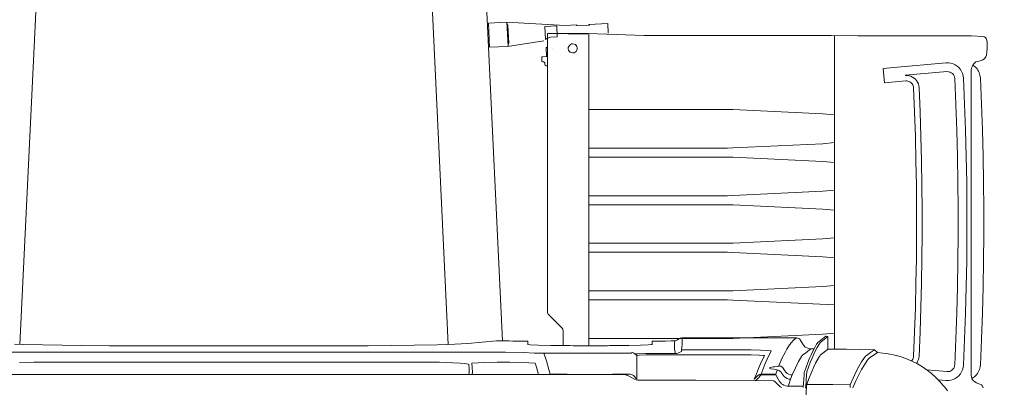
# Model space of a CAD drawing. Header units: millimetres. Extents: x 2204655785 to 2205143108, y 485765510 to 486291538.
# Tile 84 of 156: x 2204985919 to 2204987634, y 486157325 to 486157966. Entities that reach past the tile are written whole.
import ezdxf
from ezdxf.enums import TextEntityAlignment as Align
from ezdxf.lldxf.tags import DXFTag

# ---------------------------------------------------------------- set-up
doc = ezdxf.new("R2010")
doc.units = ezdxf.units.MM
doc.linetypes.add('DASHED2', pattern=[9.525, 6.35, -3.175])
for name, color, linetype in [('206ППР Панелевоз', 7, 'Continuous'), ('ППР_Автокран СКАТ-40', 7, 'Continuous'), ('ППР_Автокран_Опасная зона', 1, 'Continuous'), ('ППР_Автокран_Стрела', 7, 'Continuous'), ('ППР_Автокран_Стрела_15м', 7, 'Continuous'), ('ППР_Опасная зона от крана', 1, 'Continuous'), ('ППР_Разрез', 5, 'Continuous'), ('ППР_СКЛАД №2', 7, 'Continuous'), ('ППР_Стрела', 7, 'Continuous')]:
    doc.layers.add(name, color=color, linetype=linetype)
doc.styles.add('ППРк_М1-1', font='GOST_Common Italic.ttf', dxfattribs={"height": 800})
doc.styles.add('ППРк_М1-1кран', font='GOST_Common Italic.ttf', dxfattribs={"width": 0.8, "height": 600})
tags = doc.linetypes.add('опасная зона_Кран', pattern='A,30,-8,4,-8,30,-8,4,-8,30,-8,4,[230,Bbox.shx,S=2.5,R=0,X=0,Y=-10],-6', length=148).pattern_tags.tags
tags[24] = DXFTag(74, 5)

# ---------------------------------------------------------------- blocks, each defined once
blk = doc.blocks.new('*U374')
at = {"layer": 'ППР_Опасная зона от крана', "linetype": 'опасная зона_Кран', "lineweight": 80, "ltscale": 100}
blk.add_arc((29475, 0), 54570, 270, 90, dxfattribs=at)
at = {"style": 'ППРк_М1-1', "width": 0.8}
for tag, p, height, flags in [('ОПАСНАЯ_ЗОНА', (25480.86, 21929.55), 800, 1), ('ОТЛЕТ_ГРУЗА', (25413.72, 20678.22), 800, 1), ('Кол-во_элементов', (2695.66, -1978.25), 1200, 8)]:
    blk.add_attdef(tag, p, '', height=height, dxfattribs=dict(at, flags=flags))
at = {"style": 'ППРк_М1-1', "width": 0.8, "flags": 8}
blk.add_attdef('МАРКА_КРАНА', text='', height=1200, dxfattribs=at).set_placement((8837.5, 818.17), align=Align.CENTER)
blk.add_attdef('ВЫСОТА', text='', height=1200, dxfattribs=at).set_placement((9134.89, -8454.02), align=Align.MIDDLE_CENTER)
at = {"layer": 'Defpoints', "style": 'ППРк_М1-1', "width": 0.8, "flags": 1}
for tag, p in [('МАКСИМАЛЬНАЯ_ДЛИНА_ГРУЗА', (25470.43, 19233.22)), ('ШИРИНА_ГРУЗА', (25397.01, 17803.51))]:
    blk.add_attdef(tag, p, '', height=800, dxfattribs=at)
at = {"layer": 'ППР_Разрез', "style": 'ППРк_М1-1кран', "width": 0.8, "flags": 8}
for tag, p in [('РАЗРЕЗ2', (-1027.85, 55181.17)), ('РАЗРЕЗ', (-1731.87, -54129.29))]:
    blk.add_attdef(tag, p, '', height=800, dxfattribs=at)
at = {"layer": 'ППР_Стрела', "style": 'ППРк_М1-1кран', "width": 0.8, "flags": 8}
for tag, p in [('ВЫСОТА_КРЮКА_ГОРИЗ', (-22781.64, 24557.61)), ('ВЫСОТА_КРЮКА_НАКЛ', (-23522.06, 23711.4)), ('ГАБАРИТ_СТРЕЛЫ', (-25019.84, 21408.72)), ('ВЫЛЕТ', (-19745.38, 16966.54))]:
    blk.add_attdef(tag, p, '', height=800, rotation=317, dxfattribs=at)
blk = doc.blocks.new('*U778')
at = {"layer": 'ППР_Автокран_Опасная зона', "color": 1, "linetype": 'опасная зона_Кран', "lineweight": 80, "ltscale": 100}
blk.add_arc((-3.65, 4.56), 29000, 319.788537, 219.788112, dxfattribs=at)
at = {"layer": 'ППР_Автокран_Стрела', "lineweight": 50}
blk.add_arc((-3.65, 4.56), 18000, 319.786841, 219.78643, dxfattribs=at)
at = {"layer": 'ППР_Автокран_Стрела_15м', "linetype": 'DASHED2', "lineweight": 35}
blk.add_arc((0.22, 1.42), 15000, 319.786203, 219.767437, dxfattribs=at)
blk = doc.blocks.new('*U789')
at = {"layer": '206ППР Панелевоз', "lineweight": 5}
for p, q in [((-574.4, 2760.5), (-574.8, 2759.4)), ((-573.4, 2762.1), (-574.4, 2760.5)), ((-571.9, 2763.3), (-573.4, 2762.1)), ((-570.3, 2764.1), (-571.9, 2763.3)), ((-565.8, 2764.8), (-570.3, 2764.1)), ((-561.1, 2765.1), (-565.8, 2764.8)), ((-555.1, 2765), (-561.1, 2765.1)), ((-548.8, 2764.6), (-555.1, 2765)), ((-542.7, 2763.7), (-548.8, 2764.6)), ((-539.9, 2762.6), (-542.7, 2763.7)), ((-538.1, 2761.5), (-539.9, 2762.6)), ((-536.4, 2759.9), (-538.1, 2761.5)), ((-575.2, 2756.8), (-576.2, 2737.5)), ((-574.8, 2759.4), (-575.2, 2756.8)), ((-534.8, 2757.7), (-536.4, 2759.9)), ((-533.9, 2756.1), (-534.8, 2757.7)), ((-532.8, 2753.1), (-533.9, 2756.1)), ((-531.7, 2748.7), (-532.8, 2753.1)), ((-531.1, 2745.5), (-531.7, 2748.7)), ((-531.7, 2748.7), (-531.7, 2748.7)), ((-530.1, 2744.3), (-531.1, 2745.5)), ((-527.8, 2742.1), (-530.1, 2744.3)), ((-522.2, 2744), (-523.8, 2742.2)), ((-520.5, 2745.8), (-522.2, 2744)), ((-518.7, 2747.4), (-520.5, 2745.8)), ((-516.7, 2748.8), (-518.7, 2747.4)), ((-514.6, 2750), (-516.7, 2748.8)), ((-512.4, 2751), (-514.6, 2750)), ((-510.1, 2751.9), (-512.4, 2751)), ((-507.8, 2752.5), (-510.1, 2751.9)), ((-505.4, 2753), (-507.8, 2752.5)), ((-502.9, 2753.2), (-505.4, 2753)), ((-457.5, 2755.2), (-502.9, 2753.2)), ((-412, 2756.8), (-457.5, 2755.2)), ((-366.5, 2758), (-412, 2756.8)), ((-321, 2758.8), (-366.5, 2758)), ((-275.5, 2759.2), (-321, 2758.8)), ((-230, 2759.2), (-275.5, 2759.2)), ((-184.5, 2758.8), (-230, 2759.2)), ((-139, 2758), (-184.5, 2758.8)), ((-93.5, 2756.8), (-139, 2758)), ((-48, 2755.2), (-93.5, 2756.8)), ((-2.5, 2753.2), (-48, 2755.2)), ((0.1, 2752.9), (-2.5, 2753.2)), ((2.6, 2752.5), (0.1, 2752.9)), ((5.1, 2751.7), (2.6, 2752.5)), ((7.5, 2750.8), (5.1, 2751.7)), ((9.8, 2749.6), (7.5, 2750.8)), ((12, 2748.2), (9.8, 2749.6)), ((14.1, 2746.6), (12, 2748.2)), ((16, 2744.9), (14.1, 2746.6)), ((17.7, 2742.9), (16, 2744.9)), ((26.7, 2743.4), (24.4, 2740.9)), ((28.5, 2746.6), (26.7, 2743.4)), ((29.8, 2750.5), (28.5, 2746.6)), ((30.3, 2752), (29.8, 2750.4)), ((29.8, 2750.4), (29.8, 2750.5)), ((31.7, 2754.9), (30.3, 2752)), ((32.8, 2756.1), (31.7, 2754.9)), ((34.2, 2757.1), (32.8, 2756.1)), ((36.7, 2758.1), (34.2, 2757.1)), ((-576.2, 2737.5), (-576.2, 2737)), ((-576.2, 2737), (-576.2, 2737)), ((-576.2, 2737), (-576.2, 2737)), ((-576.2, 2737), (-576.2, 2539.9)), ((-525.3, 2740.2), (-527.8, 2742.1)), ((-522.5, 2738.7), (-525.3, 2740.2)), ((-523.8, 2742.2), (-525.2, 2740.1)), ((-520.1, 2737.8), (-522.5, 2738.7)), ((-516.3, 2737), (-520.1, 2737.8)), ((12.5, 2737), (-516.3, 2737)), ((-411.9, 2727.4), (-457.4, 2725.8)), ((-366.4, 2728.6), (-411.9, 2727.4)), ((-320.9, 2729.4), (-366.4, 2728.6)), ((-275.4, 2729.8), (-320.9, 2729.4)), ((-229.9, 2729.8), (-275.4, 2729.8)), ((-184.4, 2729.4), (-229.9, 2729.8)), ((-138.9, 2728.6), (-184.4, 2729.4)), ((-93.4, 2727.4), (-138.9, 2728.6)), ((-47.9, 2725.8), (-93.4, 2727.4)), ((14.6, 2737.1), (12.5, 2737)), ((18.4, 2737.7), (14.6, 2737.1)), ((19.2, 2740.9), (17.7, 2742.9)), ((21.6, 2739), (18.4, 2737.7)), ((20.6, 2738.6), (19.2, 2740.9)), ((24.4, 2740.9), (21.6, 2739)), ((-525.9, 2709.3), (-527.6, 2705.6)), ((-523.7, 2712.7), (-525.9, 2709.3)), ((-521, 2715.8), (-523.7, 2712.7)), ((-517.9, 2718.4), (-521, 2715.8)), ((-514.5, 2720.6), (-517.9, 2718.4)), ((-510.8, 2722.2), (-514.5, 2720.6)), ((-506.9, 2723.3), (-510.8, 2722.2)), ((-502.8, 2723.8), (-506.9, 2723.3)), ((-457.4, 2725.8), (-502.8, 2723.8)), ((-456.8, 2710.5), (-502.1, 2708.6)), ((-411.4, 2712.1), (-456.8, 2710.5)), ((-366.1, 2713.3), (-411.4, 2712.1)), ((-320.7, 2714.1), (-366.1, 2713.3)), ((-275.3, 2714.5), (-320.7, 2714.1)), ((-230, 2714.5), (-275.3, 2714.5)), ((-184.6, 2714.1), (-230, 2714.5)), ((-139.2, 2713.3), (-184.6, 2714.1)), ((-93.8, 2712.1), (-139.2, 2713.3)), ((-48.5, 2710.5), (-93.8, 2712.1)), ((-3.2, 2708.6), (-48.5, 2710.5)), ((-2.4, 2723.8), (-47.9, 2725.8)), ((1.6, 2723.3), (-2.4, 2723.8)), ((5.5, 2722.2), (1.6, 2723.3)), ((9.2, 2720.6), (5.5, 2722.2)), ((12.7, 2718.4), (9.2, 2720.6)), ((15.8, 2715.8), (12.7, 2718.4)), ((18.4, 2712.7), (15.8, 2715.8)), ((20.6, 2709.3), (18.4, 2712.7)), ((22.3, 2705.6), (20.6, 2709.3)), ((-528.7, 2701.7), (-529.2, 2697.7)), ((-529.2, 2697.7), (-529.2, 2693.6)), ((-529.2, 2693.6), (-521.3, 2602.5)), ((-527.6, 2705.6), (-528.7, 2701.7)), ((-513.9, 2698), (-514, 2695.6)), ((-514, 2695.6), (-507.7, 2622.7)), ((-513.3, 2700.4), (-513.9, 2698)), ((-512.2, 2702.6), (-513.3, 2700.4)), ((-510.8, 2704.5), (-512.2, 2702.6)), ((-508.9, 2706.2), (-510.8, 2704.5)), ((-506.8, 2707.4), (-508.9, 2706.2)), ((-504.5, 2708.2), (-506.8, 2707.4)), ((-502.1, 2708.6), (-504.5, 2708.2)), ((-2, 2708.4), (-3.2, 2708.6)), ((0.4, 2707.9), (-2, 2708.4)), ((2.6, 2706.8), (0.4, 2707.9)), ((4.6, 2705.4), (2.6, 2706.8)), ((6.3, 2703.6), (4.6, 2705.4)), ((5.7, 2659.9), (8.7, 2695)), ((7.5, 2701.5), (6.3, 2703.6)), ((8.2, 2699.8), (7.5, 2701.5)), ((8.7, 2697.4), (8.2, 2699.8)), ((8.7, 2695), (8.7, 2697.4)), ((23.4, 2701.7), (22.3, 2705.6)), ((22.7, 2679.6), (23.9, 2693.6)), ((24, 2697.7), (23.4, 2701.7)), ((23.9, 2693.6), (24, 2697.7)), ((41.9, 2695.7), (35.7, 2691.1)), ((18.4, 2675.3), (11.9, 2668)), ((25.4, 2682.2), (18.4, 2675.3)), ((32.7, 2688.6), (25.4, 2682.2)), ((35.7, 2691.1), (32.7, 2688.6)), ((5.9, 2660.3), (0.4, 2652.3)), ((11.9, 2668), (5.9, 2660.3)), ((-500.7, 2640.1), (-502.8, 2637.7)), ((-498.3, 2642.2), (-500.7, 2640.1)), ((-495.5, 2643.9), (-498.3, 2642.2)), ((-492.6, 2645.2), (-495.5, 2643.9)), ((-489.4, 2646.1), (-492.6, 2645.2)), ((-486.2, 2646.4), (-489.4, 2646.1)), ((-443.7, 2648.2), (-486.2, 2646.4)), ((-401.1, 2649.5), (-443.7, 2648.2)), ((-358.5, 2650.6), (-401.1, 2649.5)), ((-400.8, 2640.1), (-358.3, 2641.1)), ((-315.9, 2651.3), (-358.5, 2650.6)), ((-358.3, 2641.1), (-315.8, 2641.8)), ((-273.4, 2651.6), (-315.9, 2651.3)), ((-315.8, 2641.8), (-273.3, 2642.2)), ((-230.8, 2651.6), (-273.4, 2651.6)), ((-273.3, 2642.2), (-230.8, 2642.2)), ((-188.2, 2651.3), (-230.8, 2651.6)), ((-230.8, 2642.2), (-188.3, 2641.8)), ((-188.3, 2641.8), (-145.8, 2641.1)), ((-145.6, 2650.6), (-188.2, 2651.3)), ((-145.8, 2641.1), (-103.3, 2640.1)), ((-103, 2649.5), (-145.6, 2650.6)), ((-60.4, 2648.2), (-103, 2649.5)), ((-17.9, 2646.4), (-60.4, 2648.2)), ((-15.1, 2646.1), (-17.9, 2646.4)), ((-12.5, 2645.5), (-15.1, 2646.1)), ((-9.9, 2644.6), (-12.5, 2645.5)), ((-7.5, 2643.3), (-9.9, 2644.6)), ((-4.7, 2643.9), (-9.2, 2635.2)), ((-5.7, 2642), (-7.5, 2643.3)), ((0.4, 2652.3), (-4.7, 2643.9)), ((-506.8, 2629), (-507.3, 2625.8)), ((-507.3, 2625.8), (-507.2, 2622.5)), ((-505.9, 2632.1), (-506.8, 2629)), ((-504.6, 2635), (-505.9, 2632.1)), ((-502.8, 2637.7), (-504.6, 2635)), ((-497.8, 2625.1), (-497.6, 2627)), ((-497.8, 2623.3), (-497.8, 2625.1)), ((-494.6, 2586.4), (-497.8, 2623.3)), ((-497.6, 2627), (-497.1, 2628.8)), ((-497.1, 2628.8), (-496.3, 2630.4)), ((-496.3, 2630.4), (-495.3, 2632)), ((-495.3, 2632), (-494.1, 2633.4)), ((-494.1, 2633.4), (-492.7, 2634.6)), ((-492.7, 2634.6), (-491.1, 2635.6)), ((-491.1, 2635.6), (-489.4, 2636.3)), ((-489.4, 2636.3), (-487.7, 2636.8)), ((-487.7, 2636.8), (-485.8, 2637)), ((-485.8, 2637), (-443.3, 2638.7)), ((-443.3, 2638.7), (-400.8, 2640.1)), ((-103.3, 2640.1), (-60.8, 2638.7)), ((-60.8, 2638.7), (-18.3, 2637)), ((-18.3, 2637), (-16.5, 2636.8)), ((-13.2, 2626.3), (-16.6, 2617.2)), ((-16.5, 2636.8), (-14.7, 2636.3)), ((-14.7, 2636.3), (-13, 2635.6)), ((-9.2, 2635.2), (-13.2, 2626.3)), ((-13, 2635.6), (-11.4, 2634.6)), ((-11.4, 2634.6), (-10, 2633.4)), ((-18.9, 2607.7), (-20.4, 2601.7)), ((-16.6, 2617.2), (-19.5, 2607.8)), ((-19.5, 2607.8), (-18.9, 2607.7)), ((-521.3, 2602.5), (-519.6, 2584.2)), ((-22.8, 2589.6), (-23.7, 2583.4)), ((-21.7, 2595.7), (-22.8, 2589.6)), ((-20.4, 2601.7), (-21.7, 2595.7)), ((-519.6, 2584.2), (-494.6, 2586.4)), ((-24.5, 2574.1), (-29.4, 2569)), ((-23.7, 2583.4), (-24.5, 2574.7)), ((-24.5, 2574.7), (-24.5, 2574.1)), ((-14.5, 2559.7), (-24.5, 2574.1)), ((-29.4, 2569), (-30.2, 2520.2)), ((-29.4, 2569), (-24.5, 2561.9)), ((-24.5, 2561.9), (-19.6, 2554.8)), ((-19.6, 2554.8), (-18, 2553)), ((-12.9, 2557.9), (-14.5, 2559.7)), ((-10.6, 2556.1), (-12.9, 2557.9)), ((-3.4, 2551.2), (-10.6, 2556.1)), ((-576.2, 2539.9), (-576.9, 2493.7)), ((-18, 2553), (-15.8, 2551.2)), ((-15.8, 2551.2), (-8.5, 2546.3)), ((-8.5, 2546.3), (-0.1, 2541.4)), ((4.8, 2546.3), (-3.4, 2551.2)), ((-0.1, 2541.4), (9.5, 2536.5)), ((14.1, 2541.3), (4.8, 2546.3)), ((24.8, 2536.4), (14.1, 2541.3)), ((-30.2, 2520.2), (-30.5, 2487.6)), ((9.5, 2536.5), (20.1, 2531.6)), ((20.1, 2531.6), (31.9, 2526.7)), ((36.8, 2531.4), (24.8, 2536.4)), ((31.4, 2496.3), (31.9, 2526.7)), ((31.9, 2526.7), (36.5, 2526.4)), ((-576.9, 2493.7), (-577, 2485.1)), ((-30.4, 2499.4), (-576.8, 2499.4)), ((-440.5, 2479), (-438.6, 2499.4)), ((-390.3, 2499.4), (-388.4, 2479)), ((-355.7, 2499.4), (-357.5, 2479)), ((-305.5, 2479), (-307.3, 2499.4)), ((-274.6, 2479), (-272.7, 2499.4)), ((-222.5, 2479), (-224.4, 2499.4)), ((-191.6, 2479), (-189.8, 2499.4)), ((-141.4, 2499.4), (-139.6, 2479)), ((-107.7, 2499.4), (-116, 2322)), ((-58.5, 2499.4), (-56.6, 2479)), ((-53, 2484), (-52.5, 2487.6)), ((-52.5, 2487.6), (-47.2, 2481)), ((-52.5, 2487.6), (-30.5, 2487.6)), ((-30.5, 2487.6), (-25.1, 2481.1)), ((31.1, 2451), (31.4, 2496.3)), ((-577, 2485.1), (-577, 2485.1)), ((-577, 2485.1), (-577, 2167.9)), ((-447.9, 2322), (-440.5, 2479)), ((-388.4, 2479), (-381.1, 2322)), ((-357.5, 2479), (-364.9, 2322)), ((-298.1, 2322), (-305.5, 2479)), ((-281.9, 2322), (-274.6, 2479)), ((-215.2, 2322), (-222.5, 2479)), ((-199, 2322), (-191.6, 2479)), ((-139.6, 2479), (-132.2, 2322)), ((-56.6, 2479), (-49.2, 2322)), ((-43.9, 2472.6), (-53, 2484)), ((-47.2, 2481), (-43.8, 2476.7)), ((-41.9, 2470.4), (-43.9, 2472.6)), ((-43.8, 2476.7), (-41.8, 2474.5)), ((-40.6, 2469.2), (-41.9, 2470.4)), ((-41.8, 2474.5), (-40.5, 2473.4)), ((-38.9, 2468.1), (-40.6, 2469.2)), ((-40.5, 2473.4), (-38.9, 2472.3)), ((-38.9, 2472.3), (-33.6, 2469.2)), ((-33.6, 2469.2), (-28, 2466.2)), ((-25.1, 2481.1), (-21.7, 2476.7)), ((-21.7, 2476.7), (-19.8, 2474.5)), ((-19.8, 2474.5), (-18.5, 2473.4)), ((-18.5, 2473.4), (-16.9, 2472.3)), ((-16.9, 2472.3), (-16.9, 2472.3)), ((-16.9, 2472.3), (-6, 2466.2)), ((-33.6, 2465), (-38.9, 2468.1)), ((-28, 2462), (-33.6, 2465)), ((-32.5, 2451.2), (-31.4, 2454.5)), ((-31.4, 2454.5), (-31, 2457.8)), ((-31, 2457.8), (-31, 2463.6)), ((-29.1, 2455.5), (-31, 2457.8)), ((-23.7, 2448.6), (-29.1, 2455.5)), ((-28, 2466.2), (-21.7, 2463.1)), ((-21.7, 2458.9), (-28, 2462)), ((-21.7, 2463.1), (-14.9, 2460.1)), ((-14.9, 2455.9), (-21.7, 2458.9)), ((-14.9, 2460.1), (-7.5, 2457)), ((-7.5, 2452.8), (-14.9, 2455.9)), ((-7.5, 2457), (9.1, 2450.9)), ((9.1, 2446.7), (-7.5, 2452.8)), ((-6, 2466.2), (0.3, 2463.2)), ((0.3, 2463.2), (7.1, 2460.2)), ((7.1, 2460.2), (22.5, 2454.1)), ((22.5, 2454.1), (31.1, 2451)), ((-50, 2433.2), (-49.8, 2435.2)), ((-49.8, 2435.2), (-49.2, 2436.9)), ((-49.2, 2436.9), (-48.1, 2438.6)), ((-48.1, 2438.6), (-46.9, 2439.7)), ((-46.9, 2439.7), (-39.4, 2443.9)), ((-39.4, 2443.9), (-36.6, 2445.8)), ((-36.6, 2445.8), (-34.2, 2448.3)), ((-34.2, 2448.3), (-32.5, 2451.2)), ((-20.6, 2444.1), (-23.7, 2448.6)), ((-19, 2442.3), (-20.6, 2444.1)), ((-17.8, 2441.5), (-19, 2442.3)), ((-8.8, 2436.4), (-17.8, 2441.5)), ((2, 2431.1), (-8.8, 2436.4)), ((9.1, 2450.9), (14.2, 2450.4)), ((10, 2446.6), (9.1, 2446.7)), ((14.2, 2446.2), (10, 2446.6)), ((14.2, 2450.4), (34.4, 2449.3)), ((36.4, 2444.9), (14.2, 2446.2)), ((31.3, 2450.9), (31.1, 2451)), ((34.3, 2450.7), (31.3, 2450.9)), ((57, 2449.5), (34.3, 2450.7)), ((34.3, 2445.1), (34.3, 2419.6)), ((34.4, 2449.3), (37.7, 2449)), ((-48.3, 2430.5), (-50, 2433.2)), ((-50, 2233.2), (-50, 2433.2)), ((-45.4, 2427.3), (-48.3, 2430.5)), ((-42.1, 2424.2), (-45.4, 2427.3)), ((-37.9, 2421.1), (-42.1, 2424.2)), ((-30.5, 2416.4), (-37.9, 2421.1)), ((14.5, 2425.8), (2, 2431.1)), ((11.7, 2416.9), (13.2, 2419.7)), ((13.2, 2419.7), (14.2, 2422.6)), ((14.2, 2422.6), (14.5, 2425.8)), ((14.5, 2425.8), (21.9, 2422.9)), ((21.6, 2419.8), (20.7, 2416.8)), ((21.9, 2422.9), (21.6, 2419.8)), ((21.9, 2422.9), (31.1, 2419.6)), ((21.9, 2422.9), (21.9, 2422.9)), ((31.1, 2419.6), (32.6, 2419.2)), ((32.6, 2419.2), (33.4, 2419.1)), ((33.4, 2419.1), (34, 2419.2)), ((34, 2419.2), (34.3, 2419.6)), ((34.3, 2419.6), (34, 2416.6)), ((-24.7, 2413.1), (-30.5, 2416.4)), ((-13.9, 2407.8), (-24.7, 2413.1)), ((-1.3, 2402.4), (-13.9, 2407.8)), ((-1.3, 2402.4), (-1.1, 2404.1)), ((-1, 2402), (-1.3, 2402.4)), ((-1.1, 2404.1), (-0.6, 2405.7)), ((-0.4, 2399.7), (-1, 2402)), ((-0.6, 2405.7), (0.2, 2407.2)), ((0.2, 2407.2), (1.2, 2408.4)), ((1.2, 2408.4), (7.3, 2412.5)), ((6.3, 2401.2), (6.1, 2399.6)), ((6.8, 2402.8), (6.3, 2401.2)), ((7.6, 2404.3), (6.8, 2402.8)), ((7.3, 2412.5), (9.7, 2414.5)), ((8.7, 2405.6), (7.6, 2404.3)), ((10, 2406.6), (8.7, 2405.6)), ((9.7, 2414.5), (11.7, 2416.9)), ((14.7, 2409.7), (10, 2406.6)), ((21.9, 2400.9), (14.4, 2397.1)), ((17.2, 2411.6), (14.7, 2409.7)), ((19.2, 2414), (17.2, 2411.6)), ((20.7, 2416.8), (19.2, 2414)), ((26, 2403.5), (21.9, 2400.9)), ((27.9, 2405.2), (26, 2403.5)), ((26.8, 2396.5), (32.7, 2402.2)), ((29.7, 2407.2), (27.9, 2405.2)), ((31.1, 2409.1), (29.7, 2407.2)), ((32.3, 2411.2), (31.1, 2409.1)), ((33.3, 2413.7), (32.3, 2411.2)), ((32.7, 2402.2), (34.9, 2404.7)), ((32.7, 2402.2), (32.7, 2402.2)), ((34, 2416.6), (33.3, 2413.7)), ((34.9, 2404.7), (36.5, 2407.7)), ((-28.2, 2382.7), (-27.7, 2387.6)), ((-27.7, 2387.6), (-27.4, 2388.8)), ((-27.4, 2388.8), (-27.3, 2389)), ((-27.3, 2389), (-27.2, 2389.1)), ((-27.2, 2389.1), (-20.6, 2385.6)), ((-20.6, 2385.6), (-13.3, 2382.1)), ((0.2, 2395.4), (-0.4, 2399.7)), ((0.6, 2392.2), (0.2, 2395.4)), ((1.4, 2387.6), (0.6, 2392.2)), ((1.9, 2386.4), (1.4, 2387.6)), ((2.3, 2385.9), (1.9, 2386.4)), ((2.8, 2386.1), (2.3, 2385.9)), ((3.2, 2387), (2.8, 2386.1)), ((3.7, 2388.6), (3.2, 2387)), ((4.5, 2393.8), (3.7, 2388.6)), ((4.8, 2395.9), (4.5, 2393.8)), ((4.5, 2393.8), (4.5, 2393.8)), ((5.5, 2398.8), (4.8, 2395.9)), ((5.8, 2399.4), (5.5, 2398.8)), ((6.1, 2399.6), (5.8, 2399.4)), ((13.2, 2397.1), (6.1, 2399.6)), ((13.2, 2371.7), (13.2, 2397.1)), ((14.4, 2397.1), (14.4, 2371.7)), ((24.4, 2358.5), (24.8, 2392)), ((24.8, 2392), (25, 2393.5)), ((25, 2393.5), (25.5, 2394.8)), ((25.5, 2394.8), (26.3, 2396)), ((26.3, 2396), (26.8, 2396.5)), ((26.8, 2396.5), (26.8, 2396.5)), ((-29, 2354.1), (-28.8, 2370.2)), ((-28.8, 2370.2), (-28.2, 2382.7)), ((-20.4, 2353.9), (-20.1, 2367.9)), ((-20.1, 2367.9), (-19.6, 2375)), ((-19.6, 2375), (-19.3, 2377.1)), ((-19.3, 2377.1), (-19.1, 2377.3)), ((-19.1, 2377.3), (-19.1, 2377.3)), ((-19.1, 2377.3), (-12.4, 2373.8)), ((-13.3, 2382.1), (-5.2, 2378.6)), ((-12.4, 2373.8), (-4.9, 2370.3)), ((-5.2, 2378.6), (3.6, 2375.1)), ((-4.9, 2370.3), (3.3, 2366.7)), ((3.3, 2366.7), (12.3, 2363.2)), ((3.6, 2375.1), (13.2, 2371.7)), ((13.2, 2370.7), (13.2, 2371.7)), ((13.6, 2368.9), (13.2, 2370.7)), ((14.4, 2367.3), (13.6, 2368.9)), ((14.2, 2370.3), (14.4, 2371.7)), ((14.2, 2369), (14.2, 2370.3)), ((14.4, 2367.8), (14.2, 2369)), ((14.4, 2371.7), (14.4, 2371.7)), ((14.4, 2371.7), (21.1, 2365.4)), ((14.9, 2366.7), (14.4, 2367.8)), ((15.5, 2365.8), (14.4, 2367.3)), ((15.5, 2365.8), (14.9, 2366.7)), ((-29, 2232.6), (-29, 2354.1)), ((-20.4, 2178.3), (-20.4, 2353.9)), ((12.3, 2363.2), (22.1, 2359.6)), ((22.1, 2359.6), (15.5, 2365.8)), ((15.5, 2365.8), (15.5, 2365.8)), ((21.1, 2365.4), (23.1, 2363.2)), ((22.1, 2359.6), (22.1, 2359.6)), ((23.1, 2363.2), (24.5, 2361.2)), ((23.7, 2258), (24.4, 2358.5)), ((-448.1, 2312.8), (-447.9, 2322)), ((-381.1, 2322), (-380.9, 2312.8)), ((-364.9, 2322), (-365.1, 2312.8)), ((-297.9, 2312.8), (-298.1, 2322)), ((-282.2, 2312.8), (-281.9, 2322)), ((-215, 2312.8), (-215.2, 2322)), ((-199.2, 2312.8), (-199, 2322)), ((-132.2, 2322), (-132, 2312.8)), ((-116, 2322), (-116.2, 2312.8)), ((-49.2, 2322), (-49, 2312.8)), ((-448.1, 2071.4), (-448.1, 2312.8)), ((-380.9, 2312.8), (-380.9, 2071.4)), ((-365.1, 2312.8), (-365.1, 2071.4)), ((-297.9, 2071.4), (-297.9, 2312.8)), ((-282.2, 2071.4), (-282.2, 2312.8)), ((-215, 2071.4), (-215, 2312.8)), ((-199.2, 2071.4), (-199.2, 2312.8)), ((-132, 2312.8), (-132, 2071.4)), ((-116.2, 2312.8), (-116.2, 2071.4)), ((-49, 2312.8), (-49, 2071.4)), ((23.6, 2157.5), (23.7, 2258)), ((-50, 2233.2), (-47.5, 2233.8)), ((-49.6, 2230.6), (-50, 2233.2)), ((-48.4, 2228.3), (-49.6, 2230.6)), ((-47.5, 2233.8), (-43.9, 2234)), ((-43.9, 2234), (-38.8, 2233.8)), ((-38.8, 2233.8), (-29, 2232.6)), ((-26.2, 2232.6), (-29, 2232.6)), ((-23.8, 2227.4), (-26.2, 2232.6)), ((-46.5, 2226.1), (-48.4, 2228.3)), ((-45.3, 2223.7), (-46.5, 2226.1)), ((-44.9, 2221.1), (-45.3, 2223.7)), ((-44.9, 2214.6), (-44.9, 2221.1)), ((-44.9, 2221.1), (-41, 2220.5)), ((-44.2, 2205), (-44.9, 2214.6)), ((-41, 2220.5), (-35.5, 2220.4)), ((-35.5, 2220.4), (-30.7, 2220.7)), ((-30.7, 2220.7), (-25.5, 2221.6)), ((-25.5, 2221.6), (-25.5, 2221.6)), ((-25.5, 2221.6), (-22.7, 2221.6)), ((-23, 2224.6), (-23.8, 2227.4)), ((-22.7, 2221.6), (-23, 2224.6)), ((-22.7, 2221.6), (-22.7, 2170.3)), ((-44.1, 2181.5), (-44.2, 2205)), ((-38.7, 2181.5), (-44.1, 2181.5)), ((-38.6, 2181.3), (-38.7, 2181.5)), ((-38.4, 2180), (-38.6, 2181.3)), ((-37.9, 2174.7), (-38.4, 2180)), ((-20.3, 2171.1), (-20.4, 2178.3)), ((-577, 2167.9), (-580.7, 2070.6)), ((-37.4, 2161.3), (-37.9, 2174.7)), ((-37.1, 2140.9), (-37.4, 2161.3)), ((-22.7, 2170.3), (-22.4, 2157.3)), ((-19.9, 2159.3), (-20.3, 2171.1)), ((-24.4, 2147.4), (-24.5, 2146.1)), ((-24.5, 2146.1), (-23.7, 2145.5)), ((-23.6, 2149.9), (-24.4, 2147.4)), ((-23.7, 2145.5), (-23.7, 1976.8)), ((-22, 2152), (-23.6, 2149.9)), ((-22.4, 2157.3), (-22.1, 2152.4)), ((-22.1, 2152.4), (-22, 2152)), ((-19.2, 2154.9), (-22, 2152)), ((-19.4, 2155.2), (-19.9, 2159.3)), ((-19.2, 2154.9), (-19.4, 2155.2)), ((22, 2154.8), (-19.2, 2154.9)), ((13.2, 2143.3), (13.6, 2145.9)), ((13.2, 2113.4), (13.2, 2143.3)), ((13.6, 2145.9), (14.8, 2148.3)), ((14.8, 2148.3), (15.6, 2149.3)), ((15, 2138.1), (22, 2151.2)), ((15.6, 2149.3), (22, 2154.8)), ((22, 2151.2), (23, 2153.8)), ((23, 2153.8), (23.5, 2156.6)), ((23.5, 2156.6), (23.6, 2157.5)), ((-37, 2108.2), (-37.1, 2140.9)), ((13.6, 771.2), (13.6, 2136.3)), ((13.6, 2136.3), (14.7, 2136.3)), ((14.7, 2136.3), (15, 2138.1)), ((13.6, 2112.9), (13.2, 2113.4)), ((-581.2, 2105.2), (-597.9, 2104.4)), ((-597.9, 2104.4), (-596.4, 2071.4)), ((-36.7, 2108.2), (-37, 2108.2)), ((-36.6, 2107.5), (-36.7, 2108.2)), ((-36.4, 2104.1), (-36.6, 2107.5)), ((-36.3, 2094.3), (-36.4, 2104.1)), ((-36.4, 2044.2), (-36.3, 2094.3)), ((-595.9, 2072.9), (-596.4, 2072.9)), ((-596.4, 2071.4), (-595.2, 2071.4)), ((-595.4, 2072.5), (-595.9, 2072.9)), ((-595.2, 2071.9), (-595.4, 2072.5)), ((-594.2, 2051), (-595.2, 2071.9)), ((-580.7, 2070.6), (-581.3, 2001.8)), ((-580.2, 1999.7), (-579.5, 2071.4)), ((-579.5, 2071.4), (-36.3, 2071.4)), ((-595.3, 2049.9), (-594.6, 2050.1)), ((-594.3, 2030.1), (-595.3, 2049.9)), ((-594.6, 2050.1), (-594.3, 2050.5)), ((-594.3, 2050.5), (-594.2, 2051)), ((-562.1, 2046), (-562.5, 2043.8)), ((-562.5, 2043.8), (-562.5, 2043.5)), ((-562.5, 2043.5), (-562.2, 2041.3)), ((-562.2, 2041.3), (-561.2, 2039.3)), ((-561.1, 2048), (-562.1, 2046)), ((-559.6, 2049.7), (-561.1, 2048)), ((-557.7, 2050.8), (-559.6, 2049.7)), ((-555.6, 2051.4), (-557.7, 2050.8)), ((-553.3, 2051.4), (-555.6, 2051.4)), ((-551.2, 2050.7), (-553.3, 2051.4)), ((-549.3, 2049.4), (-551.2, 2050.7)), ((-547.9, 2047.7), (-549.3, 2049.4)), ((-548, 2039.2), (-547.1, 2041.2)), ((-547, 2045.7), (-547.9, 2047.7)), ((-547.1, 2041.2), (-546.7, 2043.4)), ((-546.7, 2043.4), (-547, 2045.7)), ((-546.7, 2043.4), (-546.7, 2043.4)), ((-36.7, 2038.5), (-36.4, 2044.2)), ((-600.1, 1928.1), (-594.3, 2030.1)), ((-561.2, 2039.3), (-559.8, 2037.6)), ((-559.8, 2037.6), (-557.9, 2036.4)), ((-557.9, 2036.4), (-555.8, 2035.7)), ((-555.8, 2035.7), (-553.5, 2035.7)), ((-553.5, 2035.7), (-551.4, 2036.3)), ((-551.4, 2036.3), (-549.5, 2037.5)), ((-549.5, 2037.5), (-548, 2039.2)), ((-66.9, 2025), (-90.1, 2001.9)), ((-65.2, 2026.1), (-66.9, 2025)), ((-64.6, 2026.3), (-65.8, 2025.9)), ((-63.2, 2026.6), (-64.6, 2026.3)), ((-37, 2026.6), (-63.2, 2026.6)), ((-37.1, 2005.3), (-37, 2038.5)), ((-37, 2038.5), (-36.7, 2038.5)), ((13.2, 2033.2), (13.6, 2033.7)), ((13.2, 2004.3), (13.2, 2033.2)), ((-574.8, 2016.6), (-593.6, 2015.8)), ((-593.6, 2015.8), (-592.6, 1994.8)), ((-574.2, 2005), (-574.8, 2016.6)), ((-574.8, 2016.6), (-574.8, 2016.6)), ((-555, 2008.9), (-555, 2008.9)), ((-555, 2008.9), (-555, 2008.9)), ((-555, 2008.9), (-555, 2008.9)), ((-555, 2008.9), (-555, 2008.9)), ((-555, 2008.9), (-555, 2008.9)), ((-555, 2008.9), (-555, 2008.9)), ((-592.6, 1994.8), (-570.3, 1995.9)), ((-581.3, 2001.8), (-580.2, 2001.8)), ((-95.3, 1999.7), (-580.2, 1999.7)), ((-574.1, 2004.8), (-574.2, 2005)), ((-573.7, 2002.9), (-574.1, 2004.8)), ((-573, 2001), (-573.7, 2002.9)), ((-572.2, 1999.3), (-573, 2001)), ((-571.1, 1997.6), (-572.2, 1999.3)), ((-569.9, 1996.2), (-571.1, 1997.6)), ((-570.3, 1995.9), (-569.9, 1996.2)), ((-567.6, 1993.1), (-558.1, 1930.1)), ((-556, 1999.7), (-555.9, 1997.2)), ((-555.9, 1997.2), (-540.3, 1997.9)), ((-540.4, 1999.7), (-540, 1991.6)), ((-540, 1991.6), (-540, 1991.1)), ((-540, 1991.1), (-539.9, 1989.6)), ((-539.9, 1989.6), (-535.2, 1989.8)), ((-539.9, 1989.6), (-539.9, 1989.6)), ((-535.2, 1989.8), (-533, 1989.6)), ((-533, 1989.6), (-532, 1989.8)), ((-532, 1989.8), (-531.4, 1990.4)), ((-531.4, 1990.4), (-531, 1991.5)), ((-531, 1992.8), (-530.6, 1993.8)), ((-530.9, 1991.8), (-531, 1992.9)), ((-531, 1992.9), (-531, 1992.8)), ((-531, 1991.5), (-530.9, 1991.8)), ((-530.9, 1991.8), (-530.9, 1991.8)), ((-530.6, 1993.8), (-529.6, 1994.6)), ((-529.6, 1994.6), (-528.7, 1995)), ((-528.7, 1995), (-526.2, 1995.1)), ((-526.2, 1995.1), (-525.5, 1995.4)), ((-525.5, 1995.4), (-524.6, 1996.2)), ((-524.6, 1996.2), (-524.3, 1997)), ((-524.3, 1997.1), (-524.3, 1999.7)), ((-524.3, 1997), (-524.3, 1997.1)), ((-94.2, 1999.8), (-95.3, 1999.7)), ((-92.7, 2000.2), (-94.2, 1999.8)), ((-91.3, 2000.9), (-92.7, 2000.2)), ((-90.1, 2001.9), (-91.3, 2000.9)), ((-37.5, 1983), (-37.1, 2005.3)), ((-23.2, 1993), (-10.4, 1997.5)), ((-10.4, 1997.5), (4.7, 2002)), ((4.7, 2002), (13.2, 2004.3)), ((-38.1, 1969.6), (-37.5, 1983)), ((-23.7, 1976.8), (-24.4, 1957.9)), ((-5.9, 1977.8), (-7.1, 1955.8)), ((0.8, 1980.1), (-5.9, 1977.8)), ((13.6, 1984.1), (0.8, 1980.1)), ((-44.3, 1939.4), (-44.2, 1963.7)), ((-44.2, 1963.7), (-44.1, 1965.2)), ((-44.1, 1965.2), (-38.7, 1965.2)), ((-38.7, 1965.2), (-38.6, 1965.3)), ((-38.6, 1965.3), (-38.1, 1969.6)), ((-24.4, 1957.9), (-25.1, 1926.3)), ((-7.1, 1955.8), (-7.7, 1933.8)), ((-44.9, 1932.1), (-44.3, 1939.4)), ((-44.9, 1920.9), (-1370.6, 1858.1)), ((-598.6, 1896.7), (-600.1, 1928.1)), ((-558.2, 1930.8), (-600, 1928.9)), ((-597.1, 1929), (-595.9, 1929.4)), ((-595.9, 1929.4), (-595, 1930.3)), ((-595, 1930.3), (-594.9, 1930.5)), ((-594.9, 1930.5), (-563.5, 1932)), ((-563.5, 1932), (-562.6, 1931.2)), ((-562.6, 1931.2), (-561.5, 1930.7)), ((-561.5, 1930.7), (-561.2, 1930.7)), ((-558.1, 1930.1), (-556.6, 1898.7)), ((-44.9, 1910.6), (-44.9, 1932.1)), ((-25.1, 1926.3), (-25.4, 1879.3)), ((-7.7, 1933.8), (-7.7, 1911.9)), ((-40.4, 1860.8), (-44.9, 1910.6)), ((-7.7, 1911.9), (-7.1, 1889.9)), ((-556.6, 1898.7), (-598.6, 1896.7)), ((-7.1, 1889.9), (-5.9, 1867.9)), ((-25.4, 1879.3), (-25.4, 1028.3)), ((1.4, 1868.6), (9.4, 1868.7)), ((9.4, 1868.7), (13.6, 1868.5)), ((-38.6, 1826.6), (-40.4, 1860.8)), ((-6.1, 1847.5), (-5.4, 1854.7)), ((-5.9, 1867.9), (1.4, 1868.6)), ((-5.4, 1854.7), (-4.8, 1858.7)), ((-4.8, 1858.7), (-4.2, 1861.5)), ((-4.2, 1861.5), (-3.8, 1862.3)), ((-3.8, 1862.3), (-3.5, 1862.6)), ((-3.5, 1862.6), (3, 1863.1)), ((3, 1863.1), (9.9, 1863)), ((9.9, 1863), (13.6, 1862.7)), ((-7.6, 1811.3), (-6.9, 1834.9)), ((-6.9, 1834.9), (-6.1, 1847.5)), ((-38.6, 1826.6), (-1370.6, 1763.5)), ((-38.2, 1807.6), (-38.6, 1826.6)), ((-36.5, 1687.1), (-38.2, 1807.6)), ((-7.9, 1784.5), (-7.6, 1811.3)), ((-7.9, 1123), (-7.9, 1784.5)), ((-36.3, 1637.5), (-36.5, 1687.1)), ((-36.4, 1236.7), (-36.3, 1637.5)), ((-36.9, 1189), (-36.4, 1236.7)), ((-38.4, 1086.7), (-36.9, 1189)), ((-38.6, 1081), (-1370.6, 1144)), ((-7.8, 1105), (-7.9, 1123)), ((-7.2, 1080.1), (-7.8, 1105)), ((-39, 1071.7), (-38.4, 1086.7))]:
    blk.add_line(p, q, dxfattribs=at)
blk = doc.blocks.new('Бортовой панелевоз')
at = {"layer": 'ППР_СКЛАД №2'}
blk.add_blockref('*U789', (26722.3, 14240.3), dxfattribs=at)

msp = doc.modelspace()

# ---------------------------------------------------------------- block references
msp.add_blockref('*U374', (2204954762.1, 486208475.8))

# ---------------------------------------------------------------- next in the draw order: block references
at = {"layer": 'ППР_Автокран СКАТ-40', "rotation": 180}
msp.add_blockref('*U778', (2204992903.8, 486169018.3), dxfattribs=at)

# ---------------------------------------------------------------- next in the draw order: block references
at = {"layer": 'ППР_Автокран СКАТ-40', "rotation": 270}
msp.add_blockref('*U778', (2204967067.2, 486180827.7), dxfattribs=at)

# ---------------------------------------------------------------- next in the draw order: block references
at = {"rotation": 270}
msp.add_blockref('Бортовой панелевоз', (2204970598.4, 486184083.4), dxfattribs=at)

doc.saveas('drawing.dxf')
